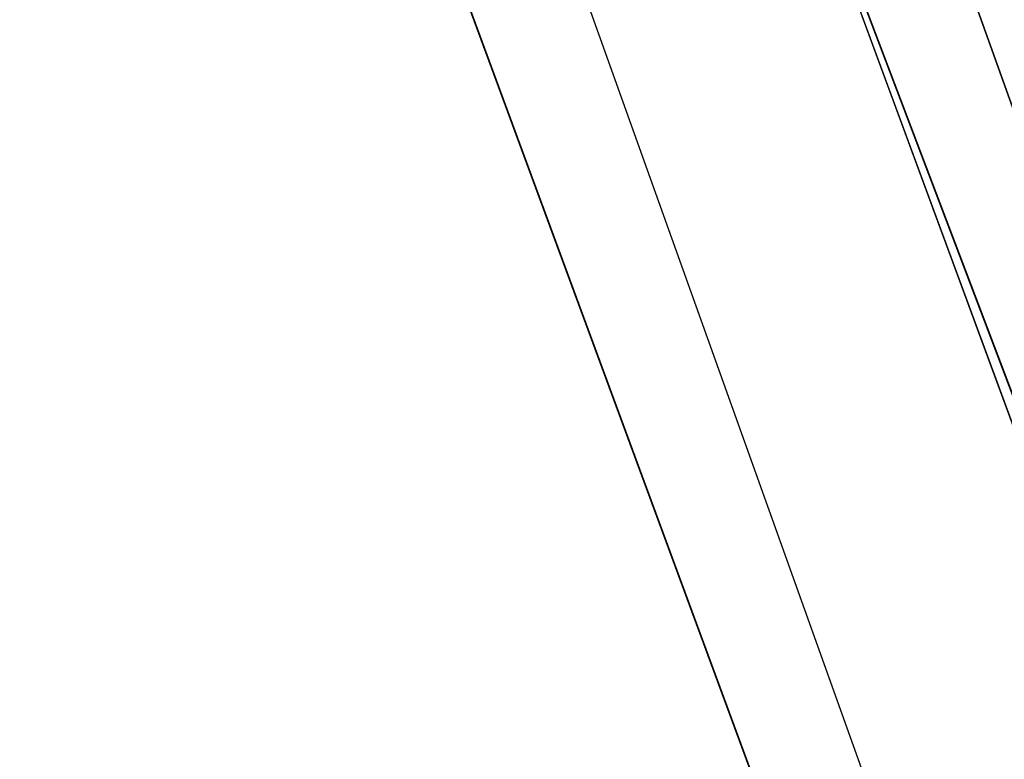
# Model space of a CAD drawing. Extents: x -775 to 775, y -775 to 775.
# Tile 206 of 256: x -708 to -700, y -251 to -245. Entities that reach past the tile are written whole.
import ezdxf

# ---------------------------------------------------------------- set-up
doc = ezdxf.new("R2010")
doc.units = 0
doc.layers.get('0').update_dxf_attribs({"color": 13, "linetype": 'CONTINUOUS'})

# ---------------------------------------------------------------- blocks, each defined once
blk = doc.blocks.new('OBJ_000001')
for p, q in [((-711.8605, -212.8441), (-685.3544, -286.9381)), ((-685.3544, -286.9381, 3), (-711.8605, -212.8441, 3)), ((-685.3544, -286.9381, 18.222), (-711.8605, -212.8441, 18.222)), ((-685.3544, -286.9381, 38.9998), (-711.8605, -212.8441, 38.9998)), ((-714.7349, -213.7035, 38.9998), (-688.1217, -288.0966, 38.9998)), ((-714.7349, -213.7035, 3), (-688.1217, -288.0966, 3)), ((-714.7349, -213.7035), (-688.1217, -288.0966)), ((-703.2032, -239.8992), (-685.3544, -286.9381, 18.222)), ((-703.2032, -239.8992), (-690.7818, -273.6152))]:
    blk.add_line(p, q)
at = {"color": 7}
mesh = blk.add_polyface(dxfattribs=at)
corners = [(-703.2032, -239.8992), (-690.7818, -273.6152), (-685.3544, -286.9381, 18.222)]
mesh.append_faces([[corners[k] for k in face] for face in [(0, 1, 2)]], dxfattribs={"color": 7})
blk = doc.blocks.new('OBJ_000002')
for p, q in [((-706.0426, -240.8678, 7), (-693.5709, -274.72, 7)), ((-693.5709, -274.72, 30.1627), (-706.0426, -240.8678, 30.1627))]:
    blk.add_line(p, q)
at = {"color": 8}
mesh = blk.add_polyface(dxfattribs=at)
corners = [(-706.0426, -240.8678, 7), (-693.5709, -274.72, 30.1627), (-693.5709, -274.72, 7), (-706.0426, -240.8678, 30.1627)]
mesh.append_faces([[corners[k] for k in face] for face in [(0, 1, 2), (1, 0, 3)]], dxfattribs={"vtx0": -1, "color": 8})
blk = doc.blocks.new('SKPE74C')
for name in ['OBJ_000002', 'OBJ_000001']:
    blk.add_blockref(name, (0, 0))

msp = doc.modelspace()

# ---------------------------------------------------------------- block references
msp.add_blockref('SKPE74C', (0, 0))

doc.saveas('drawing.dxf')
